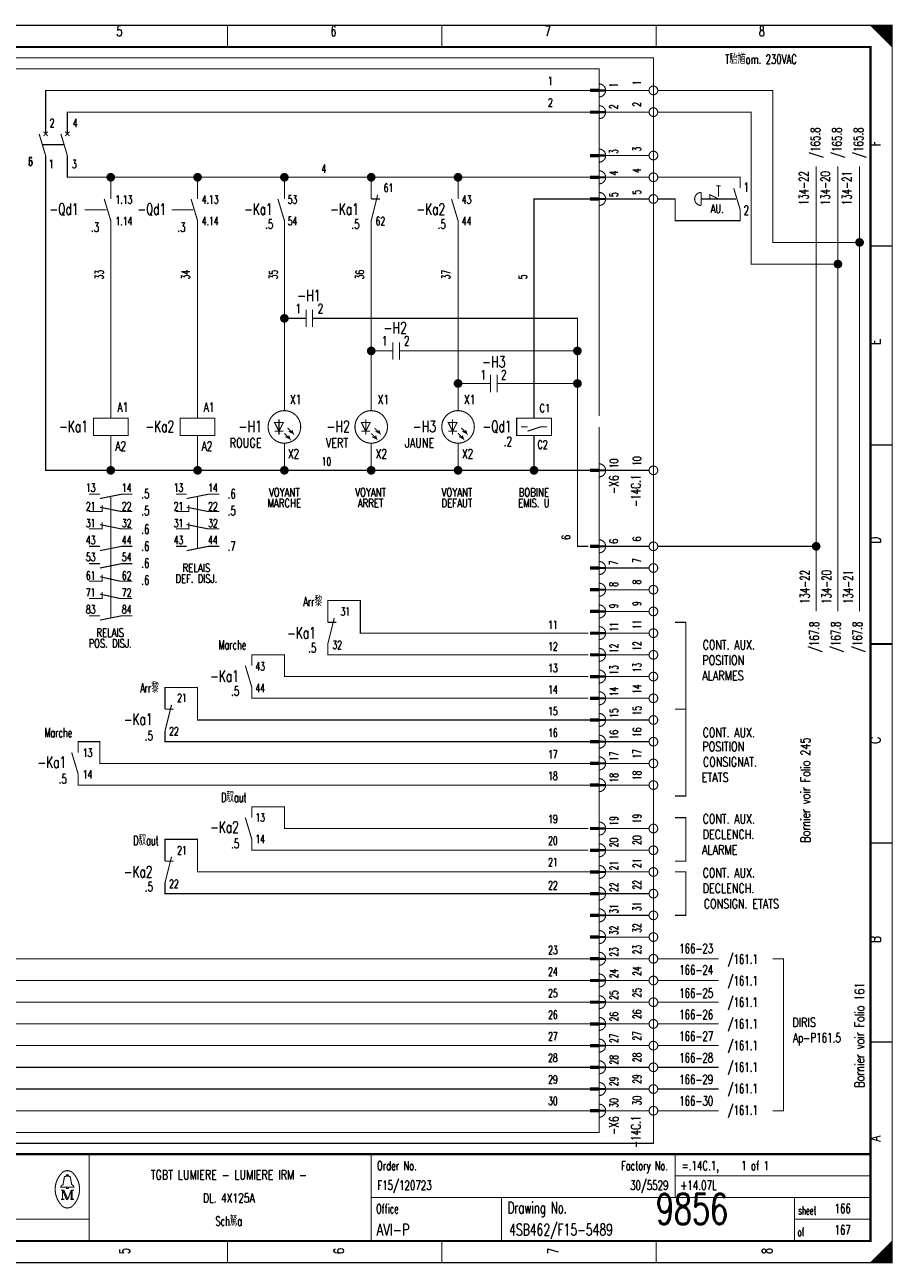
# Model space of a CAD drawing. Header units: centimetres. Extents: x 0 to 491, y -1040 to 69.
# Tile 116 of 181: x 321 to 341, y -640 to -611. Entities that reach past the tile are written whole.
import ezdxf
from ezdxf.enums import TextEntityAlignment as Align

# ---------------------------------------------------------------- set-up
doc = ezdxf.new("R2010")
doc.units = ezdxf.units.CM
doc.header["$MEASUREMENT"] = 0
doc.linetypes.add('GESTRICHELT', pattern=[3.75, 3, -0.75])
doc.layers.get('0').update_dxf_attribs({"color": 9, "linetype": 'CONTINUOUS'})
doc.layers.add('0L', color=7, linetype='CONTINUOUS')
doc.styles.get("Standard").update_dxf_attribs({"font": 'romans.shx', "bigfont": 'TXT.shx'})

# ---------------------------------------------------------------- blocks, each defined once
blk = doc.blocks.new('BCIRCLE_FILLED')
at = {"color": 0, "linetype": 'Continuous', "const_width": 1, "flags": 128}
blk.add_lwpolyline([(0.5, 0, 1), (-0.5, 0, 1)], format="xyb", close=True, dxfattribs=at)

msp = doc.modelspace()

# ---------------------------------------------------------------- linework, layer by layer
at = {"color": 0, "const_width": 0.025, "flags": 128}
for points in [[(300, -625.75), (300, -611.5), (340.5, -611.5), (340.5, -640), (300, -640), (300, -625.75)], [(340, -611.5), (340.5, -612), (340.475, -611.975), (340.475, -611.5), (340.45, -611.5), (340.45, -611.95), (340.425, -611.925), (340.425, -611.5), (340.4, -611.5), (340.4, -611.9), (340.375, -611.875), (340.375, -611.5), (340.35, -611.5), (340.35, -611.85), (340.325, -611.825)], [(340.15, -611.65), (340.15, -611.5), (340.125, -611.5), (340.125, -611.625), (340.1, -611.6), (340.1, -611.5), (340.075, -611.5), (340.075, -611.575), (340.05, -611.55), (340.05, -611.5), (340.025, -611.5), (340.025, -611.525)], [(340.325, -611.825), (340.325, -611.5), (340.3, -611.5), (340.3, -611.8), (340.275, -611.775), (340.275, -611.5), (340.25, -611.5), (340.25, -611.75), (340.225, -611.725), (340.225, -611.5), (340.2, -611.5), (340.2, -611.7), (340.175, -611.675), (340.175, -611.5), (340.15, -611.5)], [(321, -614), (321, -613), (333.55, -613)], [(334.9, -613), (333.9, -613)], [(339.75, -616.5), (337.75, -616.5), (337.75, -613), (335.1, -613)], [(321.5, -614), (321.5, -613.5), (333.55, -613.5)], [(334.9, -613.5), (333.9, -613.5)], [(339.25, -617), (337.25, -617), (337.25, -613.5), (335.1, -613.5)], [(322.5, -621.75), (321, -621.75), (321, -614.5)], [(322.5, -615), (321.5, -615), (321.5, -614.5)], [(334.9, -614.5), (333.9, -614.5)], [(322.5, -615.5), (322.5, -615), (324.5, -615)], [(324.5, -615.5), (324.5, -615), (326.5, -615)], [(326.5, -615.5), (326.5, -615), (328.5, -615)], [(328.5, -615.5), (328.5, -615), (330.5, -615)], [(330.5, -615.5), (330.5, -615), (333.55, -615)], [(334.9, -615), (333.9, -615)], [(338.75, -625), (338.75, -614.75)], [(339.25, -625), (339.25, -614.75)], [(339.75, -625), (339.75, -614.75)], [(332.25, -620.55), (332.25, -615.5), (333.55, -615.5)], [(334.9, -615.5), (333.9, -615.5)], [(336.3, -615.5), (336.3, -615.4), (336.5, -615.5)], [(322.5, -620.55), (322.5, -616)], [(324.5, -620.55), (324.5, -616)], [(326.5, -620.375), (326.5, -616)], [(328.5, -620.375), (328.5, -616)], [(330.5, -620.375), (330.5, -616)], [(326.7, -618.25), (326.5, -618.25)], [(329.45, -619), (333.25, -619), (333.25, -618.25), (327.45, -618.25)], [(328.7, -619), (328.5, -619)], [(331.7, -619.75), (333.25, -619.75), (333.25, -619)], [(333.55, -634.5), (318.75, -634.5), (318.75, -619.25)], [(333.55, -634), (319.25, -634), (319.25, -619.25)], [(333.55, -633.5), (319.75, -633.5), (319.75, -619.25)], [(333.55, -633), (320.25, -633), (320.25, -619.25)], [(330.95, -619.75), (330.5, -619.75)], [(333.5, -623.5), (333.25, -623.5), (333.25, -619.75)], [(326.475, -620.65), (326.275, -620.65), (326.375, -620.85), (326.475, -620.65)], [(328.475, -620.65), (328.275, -620.65), (328.375, -620.85), (328.475, -620.65)], [(330.475, -620.65), (330.275, -620.65), (330.375, -620.85), (330.475, -620.65)], [(332.25, -620.55), (332.65, -620.55), (332.65, -620.95), (331.85, -620.95), (331.85, -620.55), (332.25, -620.55)], [(324.5, -621.75), (322.5, -621.75), (322.5, -620.95)], [(326.5, -621.75), (324.5, -621.75), (324.5, -620.95)], [(326.5, -620.9), (326.625, -621.025), (326.6, -620.95), (326.625, -621.025), (326.525, -620.975)], [(326.575, -620.775), (326.7, -620.9), (326.675, -620.825), (326.7, -620.9), (326.6, -620.85)], [(328.5, -620.9), (328.625, -621.025), (328.6, -620.95), (328.625, -621.025), (328.525, -620.975)], [(328.575, -620.775), (328.7, -620.9), (328.675, -620.825), (328.7, -620.9), (328.6, -620.85)], [(330.5, -620.9), (330.625, -621.025), (330.6, -620.95), (330.625, -621.025), (330.525, -620.975)], [(330.575, -620.775), (330.7, -620.9), (330.675, -620.825), (330.7, -620.9), (330.6, -620.85)], [(332.1, -620.85), (332.4, -620.75), (332.55, -620.75)], [(333.55, -621.75), (332.25, -621.75), (332.25, -620.95)], [(328.5, -621.75), (326.5, -621.75), (326.5, -621.125)], [(330.5, -621.75), (328.5, -621.75), (328.5, -621.125)], [(332.25, -621.75), (330.5, -621.75), (330.5, -621.125)], [(334.9, -621.75), (333.9, -621.75)], [(322.25, -622.4), (322.75, -622.3), (323, -622.3)], [(324.25, -622.4), (324.75, -622.3), (325, -622.3)], [(333.55, -635), (317.25, -635), (317.25, -622.5), (310.3, -622.5)], [(322, -622.7), (322.3, -622.7), (322.3, -622.55)], [(322.25, -622.6), (322.75, -622.7), (323, -622.7)], [(324, -622.7), (324.3, -622.7), (324.3, -622.55)], [(324.25, -622.6), (324.75, -622.7), (325, -622.7)], [(322, -623.1), (322.3, -623.1), (322.3, -622.95)], [(324, -623.1), (324.3, -623.1), (324.3, -622.95)], [(322.25, -623), (322.75, -623.1), (323, -623.1)], [(324.25, -623), (324.75, -623.1), (325, -623.1)], [(322.25, -623.6), (322.75, -623.5), (323, -623.5)], [(324.25, -623.6), (324.75, -623.5), (325, -623.5)], [(334.9, -623.5), (333.9, -623.5)], [(338.75, -623.5), (335.1, -623.5)], [(322.25, -624), (322.75, -623.9), (323, -623.9)], [(334.9, -624), (333.9, -624)], [(322, -624.3), (322.3, -624.3), (322.3, -624.15)], [(322.25, -624.2), (322.7, -624.3), (323, -624.3)], [(333.55, -635.5), (316.75, -635.5), (316.75, -624.5), (310.8, -624.5)], [(322, -624.7), (322.3, -624.7), (322.3, -624.55)], [(322.25, -624.6), (322.7, -624.7), (323, -624.7)], [(334.9, -624.5), (333.9, -624.5)], [(333.5, -625.5), (328.25, -625.5), (328.25, -624.75), (327.5, -624.75), (327.5, -625.25)], [(322.25, -625.2), (322.75, -625.1), (323, -625.1)], [(334.9, -625), (333.9, -625)], [(335.5, -627.25), (335.75, -627.25), (335.75, -625.25), (335.5, -625.25)], [(334.9, -625.5), (333.9, -625.5)], [(333.5, -626), (327.5, -626), (327.5, -625.75)], [(333.5, -626.5), (326.5, -626.5), (326.5, -626), (325.75, -626), (325.75, -626.25)], [(334.9, -626), (333.9, -626)], [(333.55, -636), (316.25, -636), (316.25, -626.5), (311.3, -626.5)], [(334.9, -626.5), (333.9, -626.5)], [(333.55, -627.5), (324.5, -627.5), (324.5, -626.75), (323.75, -626.75), (323.75, -627.25)], [(333.5, -627), (325.75, -627), (325.75, -626.75)], [(334.9, -627), (333.9, -627)], [(335.5, -627.25), (335.75, -627.25), (335.75, -629.25), (335.5, -629.25)], [(334.9, -627.5), (333.9, -627.5)], [(333.55, -628), (323.75, -628), (323.75, -627.75)], [(333.55, -636.5), (315.75, -636.5), (315.75, -628), (312.5, -628)], [(333.55, -628.5), (322.25, -628.5), (322.25, -628), (321.75, -628), (321.75, -628.25)], [(334.9, -628), (333.9, -628)], [(334.9, -628.5), (333.9, -628.5)], [(333.55, -629), (321.75, -629), (321.75, -628.75)], [(334.9, -629), (333.9, -629)], [(333.5, -630), (326.5, -630), (326.5, -629.5), (325.75, -629.5), (325.75, -629.75)], [(335.5, -629.75), (335.75, -629.75), (335.75, -630.75), (335.5, -630.75)], [(334.9, -630), (333.9, -630)], [(333.55, -631), (324.5, -631), (324.5, -630.25), (323.75, -630.25), (323.75, -630.75)], [(333.5, -630.5), (325.75, -630.5), (325.75, -630.25)], [(334.9, -630.5), (333.9, -630.5)], [(333.55, -631.5), (323.75, -631.5), (323.75, -631.25)], [(334.9, -631), (333.9, -631)], [(335.5, -631), (335.75, -631), (335.75, -632), (335.5, -632)], [(334.9, -631.5), (333.9, -631.5)], [(334.9, -632), (333.9, -632)], [(334.9, -632.5), (333.9, -632.5)], [(334.9, -633), (333.9, -633)], [(336.5, -633), (335.1, -633)], [(337.75, -633), (338, -633), (338, -636.5), (337.75, -636.5)], [(334.9, -633.5), (333.9, -633.5)], [(336.5, -633.5), (335.1, -633.5)], [(334.9, -634), (333.9, -634)], [(336.5, -634), (335.1, -634)], [(334.9, -634.5), (333.9, -634.5)], [(336.5, -634.5), (335.1, -634.5)], [(334.9, -635), (333.9, -635)], [(336.5, -635), (335.1, -635)], [(334.9, -635.5), (333.9, -635.5)], [(336.5, -635.5), (335.1, -635.5)], [(334.9, -636), (333.9, -636)], [(336.5, -636), (335.1, -636)], [(334.9, -636.5), (333.9, -636.5)], [(336.5, -636.5), (335.1, -636.5)], [(321.48, -638.26), (321.35, -638.26), (321.35, -638.24), (321.4, -638.2), (321.43, -638.04)], [(321.48, -638.01), (321.48, -637.98), (321.52, -637.98), (321.52, -638.01)], [(321.52, -638.26), (321.65, -638.26), (321.65, -638.24), (321.6, -638.2), (321.57, -638.04)], [(321.39, -638.33), (321.39, -638.54), (321.35, -638.54)], [(321.39, -638.33), (321.48, -638.54), (321.51, -638.54)], [(340.475, -639.525), (340.475, -640), (340.45, -640), (340.45, -639.55), (340.425, -639.575), (340.425, -640), (340.4, -640), (340.4, -639.6), (340.375, -639.625), (340.375, -640), (340.35, -640), (340.35, -639.65), (340.325, -639.675), (340.325, -640), (340.3, -640)], [(340.3, -640), (340.3, -639.7), (340.275, -639.725), (340.275, -640), (340.25, -640), (340.25, -639.75), (340.225, -639.775), (340.225, -640), (340.2, -640), (340.2, -639.8), (340.175, -639.825), (340.175, -640), (340.15, -640), (340.15, -639.85), (340.125, -639.875)], [(340.125, -639.875), (340.125, -640), (340.1, -640), (340.1, -639.9), (340.075, -639.925), (340.075, -640), (340.05, -640), (340.05, -639.95), (340.025, -639.975), (340.025, -640)]]:
    msp.add_lwpolyline(points, dxfattribs=at)
at = {"color": 0, "flags": 128}
for points, const_width in [([(300, -611.5), (340.5, -611.5), (340.5, -640), (300, -640)], 0.025), ([(300.5, -612), (340, -612), (340, -639.5), (300.5, -639.5)], 0.05), ([(300.5, -612), (340, -612), (340, -639.5), (300.5, -639.5)], 0.025), ([(333.75, -613.025), (333.55, -613.025), (333.55, -612.975), (333.75, -612.975)], 0.025), ([(333.75, -613.525), (333.55, -613.525), (333.55, -613.475), (333.75, -613.475)], 0.025), ([(333.75, -614.525), (333.55, -614.525), (333.55, -614.475), (333.75, -614.475)], 0.025), ([(333.75, -615.025), (333.55, -615.025), (333.55, -614.975), (333.75, -614.975)], 0.025), ([(333.75, -615.525), (333.55, -615.525), (333.55, -615.475), (333.75, -615.475)], 0.025), ([(322.1, -620.95), (322.9, -620.95), (322.9, -620.55), (322.1, -620.55)], 0.025), ([(324.1, -620.95), (324.9, -620.95), (324.9, -620.55), (324.1, -620.55)], 0.025), ([(333.75, -621.775), (333.55, -621.775), (333.55, -621.725), (333.75, -621.725)], 0.025), ([(333.75, -623.525), (333.55, -623.525), (333.55, -623.475), (333.75, -623.475)], 0.025), ([(333.75, -624.025), (333.55, -624.025), (333.55, -623.975), (333.75, -623.975)], 0.025), ([(333.75, -624.525), (333.55, -624.525), (333.55, -624.475), (333.75, -624.475)], 0.025), ([(333.75, -625.025), (333.55, -625.025), (333.55, -624.975), (333.75, -624.975)], 0.025), ([(333.75, -625.525), (333.55, -625.525), (333.55, -625.475), (333.75, -625.475)], 0.025), ([(333.75, -626.025), (333.55, -626.025), (333.55, -625.975), (333.75, -625.975)], 0.025), ([(333.75, -626.525), (333.55, -626.525), (333.55, -626.475), (333.75, -626.475)], 0.025), ([(333.75, -627.025), (333.55, -627.025), (333.55, -626.975), (333.75, -626.975)], 0.025), ([(333.75, -627.525), (333.55, -627.525), (333.55, -627.475), (333.75, -627.475)], 0.025), ([(333.75, -628.025), (333.55, -628.025), (333.55, -627.975), (333.75, -627.975)], 0.025), ([(333.75, -628.525), (333.55, -628.525), (333.55, -628.475), (333.75, -628.475)], 0.025), ([(333.75, -629.025), (333.55, -629.025), (333.55, -628.975), (333.75, -628.975)], 0.025), ([(333.75, -630.025), (333.55, -630.025), (333.55, -629.975), (333.75, -629.975)], 0.025), ([(333.75, -630.525), (333.55, -630.525), (333.55, -630.475), (333.75, -630.475)], 0.025), ([(333.75, -631.025), (333.55, -631.025), (333.55, -630.975), (333.75, -630.975)], 0.025), ([(333.75, -631.525), (333.55, -631.525), (333.55, -631.475), (333.75, -631.475)], 0.025), ([(333.75, -632.025), (333.55, -632.025), (333.55, -631.975), (333.75, -631.975)], 0.025), ([(333.75, -632.525), (333.55, -632.525), (333.55, -632.475), (333.75, -632.475)], 0.025), ([(333.75, -633.025), (333.55, -633.025), (333.55, -632.975), (333.75, -632.975)], 0.025), ([(333.75, -633.525), (333.55, -633.525), (333.55, -633.475), (333.75, -633.475)], 0.025), ([(333.75, -634.025), (333.55, -634.025), (333.55, -633.975), (333.75, -633.975)], 0.025), ([(333.75, -634.525), (333.55, -634.525), (333.55, -634.475), (333.75, -634.475)], 0.025), ([(333.75, -635.025), (333.55, -635.025), (333.55, -634.975), (333.75, -634.975)], 0.025), ([(333.75, -635.525), (333.55, -635.525), (333.55, -635.475), (333.75, -635.475)], 0.025), ([(333.75, -636.025), (333.55, -636.025), (333.55, -635.975), (333.75, -635.975)], 0.025), ([(333.75, -636.525), (333.55, -636.525), (333.55, -636.475), (333.75, -636.475)], 0.025), ([(321.48, -638.26), (321.52, -638.26), (321.52, -638.29), (321.48, -638.29)], 0.025)]:
    msp.add_lwpolyline(points, close=True, dxfattribs=dict(at, const_width=const_width))
at = {"color": 0}
for points, const_width in [([(325.188, -611.5), (325.188, -612)], 0.025), ([(330.125, -611.5), (330.125, -612)], 0.025), ([(335.062, -611.5), (335.062, -612)], 0.025), ([(333.55, -613), (333.75, -613)], 0.025), ([(333.55, -613.5), (333.75, -613.5)], 0.025), ([(320.85, -614), (321, -614.5)], 0.025), ([(321.05, -613.95), (320.95, -614.05)], 0.025), ([(320.95, -613.95), (321.05, -614.05)], 0.025), ([(321.35, -614), (321.5, -614.5)], 0.025), ([(321.55, -613.95), (321.45, -614.05)], 0.025), ([(321.45, -613.95), (321.55, -614.05)], 0.025), ([(333.55, -614.5), (333.75, -614.5)], 0.025), ([(333.55, -615), (333.75, -615)], 0.025), ([(336.45, -615.2), (336.55, -615.2)], 0.025), ([(336.85, -615.25), (337, -615.75)], 0.025), ([(322.35, -615.5), (322.5, -616)], 0.025), ([(324.35, -615.5), (324.5, -616)], 0.025), ([(326.35, -615.5), (326.5, -616)], 0.025), ([(328.65, -615.4), (328.5, -616)], 0.025), ([(328.5, -615.5), (328.7, -615.5)], 0.025), ([(330.35, -615.5), (330.5, -616)], 0.025), ([(333.55, -615.5), (333.75, -615.5)], 0.025), ([(336.1, -615.35), (336.1, -615.65)], 0.025), ([(340.5, -616.583), (340, -616.583)], 0.025), ([(327, -618.05), (327, -618.45)], 0.025), ([(327.15, -618.05), (327.15, -618.45)], 0.025), ([(327, -618.25), (326.7, -618.25)], 0.025), ([(327.15, -618.25), (327.45, -618.25)], 0.025), ([(329, -619), (328.7, -619)], 0.025), ([(329, -618.8), (329, -619.2)], 0.025), ([(329.15, -618.8), (329.15, -619.2)], 0.025), ([(329.15, -619), (329.45, -619)], 0.025), ([(331.25, -619.55), (331.25, -619.95)], 0.025), ([(331.4, -619.55), (331.4, -619.95)], 0.025), ([(331.25, -619.75), (330.95, -619.75)], 0.025), ([(331.4, -619.75), (331.7, -619.75)], 0.025), ([(326.375, -620.575), (326.375, -620.925)], 0.025), ([(328.375, -620.575), (328.375, -620.925)], 0.025), ([(330.375, -620.575), (330.375, -620.925)], 0.025), ([(326.275, -620.85), (326.475, -620.85)], 0.025), ([(328.275, -620.85), (328.475, -620.85)], 0.025), ([(330.275, -620.85), (330.475, -620.85)], 0.025), ([(331.95, -620.75), (332.1, -620.75)], 0.025), ([(340.5, -621.167), (340, -621.167)], 0.025), ([(333.55, -621.75), (333.75, -621.75)], 0.025), ([(322, -622.3), (322.25, -622.3)], 0.025), ([(324, -622.3), (324.25, -622.3)], 0.025), ([(322, -623.5), (322.25, -623.5)], 0.025), ([(324, -623.5), (324.25, -623.5)], 0.025), ([(333.55, -623.5), (333.75, -623.5)], 0.025), ([(322, -623.9), (322.25, -623.9)], 0.025), ([(333.55, -624), (333.75, -624)], 0.025), ([(333.55, -624.5), (333.75, -624.5)], 0.025), ([(322, -625.1), (322.25, -625.1)], 0.025), ([(327.65, -625.15), (327.5, -625.75)], 0.025), ([(327.5, -625.25), (327.7, -625.25)], 0.025), ([(333.55, -625), (333.75, -625)], 0.025), ([(333.55, -625.5), (333.75, -625.5)], 0.025), ([(340, -625.75), (340.5, -625.75)], 0.05), ([(340.5, -625.75), (340, -625.75)], 0.025), ([(333.55, -626), (333.75, -626)], 0.025), ([(325.6, -626.25), (325.75, -626.75)], 0.025), ([(333.55, -626.5), (333.75, -626.5)], 0.025), ([(323.9, -627.15), (323.75, -627.75)], 0.025), ([(323.75, -627.25), (323.95, -627.25)], 0.025), ([(333.55, -627), (333.75, -627)], 0.025), ([(333.55, -627.5), (333.75, -627.5)], 0.025), ([(333.55, -628), (333.75, -628)], 0.025), ([(321.6, -628.25), (321.75, -628.75)], 0.025), ([(333.55, -628.5), (333.75, -628.5)], 0.025), ([(333.55, -629), (333.75, -629)], 0.025), ([(325.6, -629.75), (325.75, -630.25)], 0.025), ([(333.55, -630), (333.75, -630)], 0.025), ([(340.5, -630.333), (340, -630.333)], 0.025), ([(323.9, -630.65), (323.75, -631.25)], 0.025), ([(333.55, -630.5), (333.75, -630.5)], 0.025), ([(323.75, -630.75), (323.95, -630.75)], 0.025), ([(333.55, -631), (333.75, -631)], 0.025), ([(333.55, -631.5), (333.75, -631.5)], 0.025), ([(333.55, -632), (333.75, -632)], 0.025), ([(333.55, -632.5), (333.75, -632.5)], 0.025), ([(333.55, -633), (333.75, -633)], 0.025), ([(333.55, -633.5), (333.75, -633.5)], 0.025), ([(333.55, -634), (333.75, -634)], 0.025), ([(333.55, -634.5), (333.75, -634.5)], 0.025), ([(340.5, -634.917), (340, -634.917)], 0.025), ([(333.55, -635), (333.75, -635)], 0.025), ([(333.55, -635.5), (333.75, -635.5)], 0.025), ([(333.55, -636), (333.75, -636)], 0.025), ([(333.55, -636.5), (333.75, -636.5)], 0.025), ([(340, -637.5), (300.5, -637.5)], 0.05), ([(322, -637.5), (322, -639.5)], 0.025), ([(328.5, -637.5), (328.5, -639.5)], 0.025), ([(335.5, -637.5), (335.5, -638.5)], 0.025), ([(321.46, -638.01), (321.55, -638.01)], 0.025), ([(335.5, -638), (340, -638)], 0.025), ([(321.35, -638.33), (321.42, -638.33)], 0.025), ([(321.42, -638.33), (321.51, -638.54)], 0.025), ([(321.51, -638.54), (321.59, -638.33)], 0.025), ([(321.59, -638.54), (321.59, -638.33)], 0.025), ([(321.59, -638.33), (321.65, -638.33)], 0.025), ([(321.61, -638.33), (321.61, -638.54)], 0.025), ([(321.39, -638.54), (321.43, -638.54)], 0.025), ([(321.65, -638.54), (321.57, -638.54)], 0.025), ([(328.5, -638.5), (340, -638.5)], 0.025), ([(331.5, -638.5), (331.5, -639.5)], 0.025), ([(338.25, -638.5), (338.25, -639.5)], 0.025), ([(300.5, -639), (322, -639)], 0.025), ([(338.25, -639), (340, -639)], 0.025), ([(325.188, -640), (325.188, -639.5)], 0.025), ([(330.125, -640), (330.125, -639.5)], 0.025), ([(335.062, -640), (335.062, -639.5)], 0.025), ([(340.5, -639.5), (340, -640)], 0.025)]:
    msp.add_lwpolyline(points, dxfattribs=dict(at, const_width=const_width))
at = {"color": 0, "linetype": 'GESTRICHELT', "const_width": 0.025, "flags": 128}
for points in [[(306.75, -612.25), (335, -612.25), (335, -637.25), (312.5, -637.25), (312.5, -633.5), (306.75, -633.5), (306.75, -612.25)], [(307, -615), (315, -615), (315, -612.5), (333.75, -612.5), (333.75, -617.5)], [(333.75, -620.75), (333.75, -637), (315, -637), (315, -631.75), (307, -631.75), (307, -615)], [(337, -615.25), (337, -615), (335.1, -615)], [(337, -615.75), (337, -616), (335.5, -616), (335.5, -615.5), (335.1, -615.5)]]:
    msp.add_lwpolyline(points, dxfattribs=at)
at = {"color": 0, "const_width": 0.025, "flags": 128}
for points in [[(333.75, -613.15, 1), (333.75, -612.85, 1)], [(333.75, -613.65, 1), (333.75, -613.35, 1)], [(333.75, -614.65, 1), (333.75, -614.35, 1)], [(333.75, -615.15, 1), (333.75, -614.85, 1)], [(333.75, -615.65, 1), (333.75, -615.35, 1)], [(336.1, -615.35, 1), (336.1, -615.65, 1)], [(333.75, -621.9, 1), (333.75, -621.6, 1)], [(333.75, -623.65, 1), (333.75, -623.35, 1)], [(333.75, -624.15, 1), (333.75, -623.85, 1)], [(333.75, -624.65, 1), (333.75, -624.35, 1)], [(333.75, -625.15, 1), (333.75, -624.85, 1)], [(333.75, -625.65, 1), (333.75, -625.35, 1)], [(333.75, -626.15, 1), (333.75, -625.85, 1)], [(333.75, -626.65, 1), (333.75, -626.35, 1)], [(333.75, -627.15, 1), (333.75, -626.85, 1)], [(333.75, -627.65, 1), (333.75, -627.35, 1)], [(333.75, -628.15, 1), (333.75, -627.85, 1)], [(333.75, -628.65, 1), (333.75, -628.35, 1)], [(333.75, -629.15, 1), (333.75, -628.85, 1)], [(333.75, -630.15, 1), (333.75, -629.85, 1)], [(333.75, -630.65, 1), (333.75, -630.35, 1)], [(333.75, -631.15, 1), (333.75, -630.85, 1)], [(333.75, -631.65, 1), (333.75, -631.35, 1)], [(333.75, -632.15, 1), (333.75, -631.85, 1)], [(333.75, -632.65, 1), (333.75, -632.35, 1)], [(333.75, -633.15, 1), (333.75, -632.85, 1)], [(333.75, -633.65, 1), (333.75, -633.35, 1)], [(333.75, -634.15, 1), (333.75, -633.85, 1)], [(333.75, -634.65, 1), (333.75, -634.35, 1)], [(333.75, -635.15, 1), (333.75, -634.85, 1)], [(333.75, -635.65, 1), (333.75, -635.35, 1)], [(333.75, -636.15, 1), (333.75, -635.85, 1)], [(333.75, -636.65, 1), (333.75, -636.35, 1)], [(321.35, -637.961, 0.373815), (321.349, -638.657, 0.373815)], [(321.649, -637.96, 0.530775), (321.351, -637.959, 0.530775)], [(321.46, -638.01, 0.414214), (321.43, -638.04, 0.414214)], [(321.57, -638.04, 0.414214), (321.54, -638.01, 0.414214)], [(321.65, -638.66, 0.378582), (321.646, -637.956, 0.378582)], [(321.35, -638.66, 0.532213), (321.649, -638.661, 0.532213)]]:
    msp.add_lwpolyline(points, format="xyb", dxfattribs=at)
for points in [[(335.1, -613, 1), (334.9, -613, 1)], [(335.1, -613.5, 1), (334.9, -613.5, 1)], [(335.1, -614.5, 1), (334.9, -614.5, 1)], [(335.1, -615, 1), (334.9, -615, 1)], [(335.1, -615.5, 1), (334.9, -615.5, 1)], [(326.875, -620.75, 1), (326.125, -620.75, 1)], [(328.875, -620.75, 1), (328.125, -620.75, 1)], [(330.875, -620.75, 1), (330.125, -620.75, 1)], [(335.1, -621.75, 1), (334.9, -621.75, 1)], [(335.1, -623.5, 1), (334.9, -623.5, 1)], [(335.1, -624, 1), (334.9, -624, 1)], [(335.1, -624.5, 1), (334.9, -624.5, 1)], [(335.1, -625, 1), (334.9, -625, 1)], [(335.1, -625.5, 1), (334.9, -625.5, 1)], [(335.1, -626, 1), (334.9, -626, 1)], [(335.1, -626.5, 1), (334.9, -626.5, 1)], [(335.1, -627, 1), (334.9, -627, 1)], [(335.1, -627.5, 1), (334.9, -627.5, 1)], [(335.1, -628, 1), (334.9, -628, 1)], [(335.1, -628.5, 1), (334.9, -628.5, 1)], [(335.1, -629, 1), (334.9, -629, 1)], [(335.1, -630, 1), (334.9, -630, 1)], [(335.1, -630.5, 1), (334.9, -630.5, 1)], [(335.1, -631, 1), (334.9, -631, 1)], [(335.1, -631.5, 1), (334.9, -631.5, 1)], [(335.1, -632, 1), (334.9, -632, 1)], [(335.1, -632.5, 1), (334.9, -632.5, 1)], [(335.1, -633, 1), (334.9, -633, 1)], [(335.1, -633.5, 1), (334.9, -633.5, 1)], [(335.1, -634, 1), (334.9, -634, 1)], [(335.1, -634.5, 1), (334.9, -634.5, 1)], [(335.1, -635, 1), (334.9, -635, 1)], [(335.1, -635.5, 1), (334.9, -635.5, 1)], [(335.1, -636, 1), (334.9, -636, 1)], [(335.1, -636.5, 1), (334.9, -636.5, 1)]]:
    msp.add_lwpolyline(points, format="xyb", close=True, dxfattribs=at)
at = {"color": 0, "linetype": 'GESTRICHELT', "const_width": 0.025}
for points in [[(320.925, -614.25), (321.425, -614.25)], [(336.5, -615.2), (336.5, -615.45)], [(336.7, -615.5), (336.1, -615.5)], [(336.4, -615.5), (336.9, -615.5)], [(321.9, -615.75), (322.4, -615.75)], [(323.9, -615.75), (324.4, -615.75)], [(333.75, -620.5), (333.75, -617)], [(322.5, -623.55), (322.5, -622.35)], [(324.5, -623.55), (324.5, -622.35)], [(322.5, -625.15), (322.5, -623.1)]]:
    msp.add_lwpolyline(points, dxfattribs=at)
at = {"layer": '0L', "color": 0}
for points in [[(333.895, -612.975), (333.755, -612.975), (333.895, -613.025), (333.755, -613.025)], [(333.895, -613.475), (333.755, -613.475), (333.895, -613.525), (333.755, -613.525)], [(333.895, -614.475), (333.755, -614.475), (333.895, -614.525), (333.755, -614.525)], [(333.895, -614.975), (333.755, -614.975), (333.895, -615.025), (333.755, -615.025)], [(333.895, -615.475), (333.755, -615.475), (333.895, -615.525), (333.755, -615.525)], [(333.895, -621.725), (333.755, -621.725), (333.895, -621.775), (333.755, -621.775)], [(333.895, -623.475), (333.755, -623.475), (333.895, -623.525), (333.755, -623.525)], [(333.895, -623.975), (333.755, -623.975), (333.895, -624.025), (333.755, -624.025)], [(333.895, -624.475), (333.755, -624.475), (333.895, -624.525), (333.755, -624.525)], [(333.895, -624.975), (333.755, -624.975), (333.895, -625.025), (333.755, -625.025)], [(333.895, -625.475), (333.755, -625.475), (333.895, -625.525), (333.755, -625.525)], [(333.895, -625.975), (333.755, -625.975), (333.895, -626.025), (333.755, -626.025)], [(333.895, -626.475), (333.755, -626.475), (333.895, -626.525), (333.755, -626.525)], [(333.895, -626.975), (333.755, -626.975), (333.895, -627.025), (333.755, -627.025)], [(333.895, -627.475), (333.755, -627.475), (333.895, -627.525), (333.755, -627.525)], [(333.895, -627.975), (333.755, -627.975), (333.895, -628.025), (333.755, -628.025)], [(333.895, -628.475), (333.755, -628.475), (333.895, -628.525), (333.755, -628.525)], [(333.895, -628.975), (333.755, -628.975), (333.895, -629.025), (333.755, -629.025)], [(333.895, -629.975), (333.755, -629.975), (333.895, -630.025), (333.755, -630.025)], [(333.895, -630.475), (333.755, -630.475), (333.895, -630.525), (333.755, -630.525)], [(333.895, -630.975), (333.755, -630.975), (333.895, -631.025), (333.755, -631.025)], [(333.895, -631.475), (333.755, -631.475), (333.895, -631.525), (333.755, -631.525)], [(333.895, -631.975), (333.755, -631.975), (333.895, -632.025), (333.755, -632.025)], [(333.895, -632.475), (333.755, -632.475), (333.895, -632.525), (333.755, -632.525)], [(333.895, -632.975), (333.755, -632.975), (333.895, -633.025), (333.755, -633.025)], [(333.895, -633.475), (333.755, -633.475), (333.895, -633.525), (333.755, -633.525)], [(333.895, -633.975), (333.755, -633.975), (333.895, -634.025), (333.755, -634.025)], [(333.895, -634.475), (333.755, -634.475), (333.895, -634.525), (333.755, -634.525)], [(333.895, -634.975), (333.755, -634.975), (333.895, -635.025), (333.755, -635.025)], [(333.895, -635.475), (333.755, -635.475), (333.895, -635.525), (333.755, -635.525)], [(333.895, -635.975), (333.755, -635.975), (333.895, -636.025), (333.755, -636.025)], [(333.895, -636.475), (333.755, -636.475), (333.895, -636.525), (333.755, -636.525)]]:
    msp.add_solid(points, dxfattribs=at)

# ---------------------------------------------------------------- block references
at = {"color": 0, "xscale": 0.1, "yscale": 0.1, "zscale": 0.1}
for p in [(322.5, -615), (324.5, -615), (326.5, -615), (328.5, -615), (330.5, -615), (339.75, -616.5), (339.25, -617), (326.5, -618.25), (328.5, -619), (333.25, -619), (330.5, -619.75), (333.25, -619.75), (322.5, -621.75), (324.5, -621.75), (326.5, -621.75), (328.5, -621.75), (330.5, -621.75), (332.25, -621.75), (338.75, -623.5)]:
    msp.add_blockref('BCIRCLE_FILLED', p, dxfattribs=at)

# ---------------------------------------------------------------- texts
at = {"color": 0}
for s, height, width, p in [('5', 0.238, 0.672, (322.699, -611.514)), ('6', 0.238, 0.672, (327.632, -611.514)), ('7', 0.238, 0.672, (332.566, -611.514)), ('8', 0.238, 0.672, (337.499, -611.514)), ('AU.', 0.1905, 0.738667, (336.47, -615.631)), ('-H1', 0.2619, 0.709333, (327.064, -617.59)), ('-H2', 0.2619, 0.709333, (329.052, -618.336)), ('-H3', 0.2619, 0.709333, (331.323, -619.117)), ('MARCHE', 0.1905, 0.76, (326.497, -622.41)), ('VOYANT', 0.1905, 0.76, (326.497, -622.162)), ('VOYANT', 0.1905, 0.76, (328.484, -622.162)), ('ARRET', 0.1905, 0.76, (328.484, -622.41)), ('VOYANT', 0.1905, 0.76, (330.472, -622.162)), ('DEFAUT', 0.1905, 0.76, (330.472, -622.41)), ('BOBINE', 0.1905, 0.76, (332.246, -622.162)), ('EMIS. U', 0.1905, 0.741714, (332.246, -622.41)), ('RELAIS', 0.1905, 0.76, (324.474, -623.901)), ('DEF. DISJ.', 0.1905, 0.7408, (324.474, -624.149)), ('RELAIS', 0.1905, 0.76, (322.486, -625.392)), ('POS. DISJ.', 0.1905, 0.7408, (322.486, -625.64)), ('TGBT LUMIERE - LUMIERE IRM -', 0.21431, 0.754667, (325.219, -637.87)), ('DL. 4X125A', 0.2143, 0.712, (325.219, -638.403)), ('Sch駑a', 0.2143, 0.626667, (325.219, -638.935))]:
    msp.add_text(s, height=height, dxfattribs=dict(at, width=width)).set_placement(p, align=Align.TOP_CENTER)
for s, height, width, p in [('T駘馗om. 230VAC', 0.21431, 0.669867, (336.652, -612.174)), ('1', 0.191, 0.672, (332.571, -612.685)), ('2', 0.191, 0.672, (332.571, -613.182)), ('1', 0.191, 0.672, (321.071, -614.602)), ('3', 0.191, 0.672, (321.604, -614.602)), ('4', 0.191, 0.672, (327.353, -614.708)), ('1', 0.214, 0.672, (337.078, -615.12)), ('1.13', 0.1905, 0.678, (322.61, -615.418)), ('4.13', 0.1905, 0.678, (324.597, -615.418)), ('53', 0.1905, 0.672, (326.577, -615.418)), ('43', 0.1905, 0.672, (330.588, -615.418)), ('2', 0.214, 0.672, (337.078, -615.653)), ('1.14', 0.1905, 0.678, (322.61, -615.915)), ('4.14', 0.1905, 0.678, (324.597, -615.915)), ('54', 0.1905, 0.672, (326.577, -615.915)), ('62', 0.1905, 0.672, (328.601, -615.915)), ('44', 0.1905, 0.672, (330.588, -615.915)), ('A2', 0.2143, 0.716, (322.604, -621.083)), ('A2', 0.2143, 0.716, (324.591, -621.083)), ('X2', 0.2143, 0.716, (326.579, -621.26)), ('X2', 0.2143, 0.716, (328.602, -621.26)), ('X2', 0.2143, 0.716, (330.589, -621.26)), ('C2', 0.1905, 0.716, (332.328, -621.062)), ('10', 0.1905, 0.672, (327.358, -621.452)), ('13', 0.1905, 0.672, (321.928, -622.055)), ('13', 0.1905, 0.672, (323.951, -622.055)), ('.5', 0.2143, 0.684, (323.203, -622.183)), ('.5', 0.2143, 0.684, (323.203, -622.183)), ('.6', 0.2143, 0.684, (325.191, -622.183)), ('.6', 0.2143, 0.684, (325.191, -622.183)), ('21', 0.1905, 0.672, (321.928, -622.481)), ('.5', 0.2143, 0.684, (323.203, -622.573)), ('.5', 0.2143, 0.684, (323.203, -622.573)), ('21', 0.1905, 0.672, (323.951, -622.481)), ('.5', 0.2143, 0.684, (325.191, -622.573)), ('.5', 0.2143, 0.684, (325.191, -622.573)), ('31', 0.1905, 0.672, (321.928, -622.872)), ('31', 0.1905, 0.672, (323.951, -622.872)), ('43', 0.1905, 0.672, (321.928, -623.262)), ('.6', 0.2143, 0.684, (323.203, -622.999)), ('.6', 0.2143, 0.684, (323.203, -622.999)), ('43', 0.1905, 0.672, (323.951, -623.262)), ('.6', 0.2143, 0.684, (323.203, -623.39)), ('.6', 0.2143, 0.684, (323.203, -623.39)), ('.7', 0.2143, 0.684, (325.191, -623.39)), ('.7', 0.2143, 0.684, (325.191, -623.39)), ('53', 0.1905, 0.672, (321.928, -623.652)), ('.6', 0.2143, 0.684, (323.203, -623.78)), ('.6', 0.2143, 0.684, (323.203, -623.78)), ('61', 0.1905, 0.672, (321.928, -624.078)), ('.6', 0.2143, 0.684, (323.203, -624.171)), ('.6', 0.2143, 0.684, (323.203, -624.171)), ('71', 0.1905, 0.672, (321.928, -624.469)), ('83', 0.1905, 0.672, (321.928, -624.859)), ('11', 0.1905, 0.672, (332.576, -625.214)), ('32', 0.1905, 0.672, (327.607, -625.675)), ('12', 0.1905, 0.672, (332.576, -625.711)), ('CONT. AUX.', 0.2143, 0.7408, (336.135, -625.661)), ('POSITION', 0.2143, 0.76, (336.125, -626.016)), ('43', 0.1905, 0.672, (325.832, -626.172)), ('13', 0.1905, 0.672, (332.576, -626.208)), ('ALARMES', 0.2143, 0.76, (336.125, -626.371)), ('44', 0.1905, 0.672, (325.832, -626.669)), ('14', 0.1905, 0.672, (332.576, -626.705)), ('15', 0.1905, 0.672, (332.576, -627.202)), ('22', 0.1905, 0.672, (323.845, -627.663)), ('16', 0.1905, 0.672, (332.576, -627.699)), ('CONT. AUX.', 0.2143, 0.7408, (336.135, -627.684)), ('POSITION', 0.2143, 0.76, (336.125, -628.004)), ('13', 0.1905, 0.672, (321.857, -628.16)), ('17', 0.1905, 0.672, (332.576, -628.195)), ('CONSIGNAT.', 0.2143, 0.7536, (336.14, -628.359)), ('14', 0.1905, 0.672, (321.857, -628.657)), ('18', 0.1905, 0.672, (332.576, -628.692)), ('ETATS', 0.2143, 0.76, (336.11, -628.714)), ('13', 0.1905, 0.672, (325.832, -629.651)), ('19', 0.1905, 0.672, (332.576, -629.686)), ('CONT. AUX.', 0.2143, 0.7408, (336.135, -629.672)), ('DECLENCH.', 0.2143, 0.752889, (336.137, -630.027)), ('14', 0.1905, 0.672, (325.832, -630.147)), ('20', 0.1905, 0.672, (332.576, -630.183)), ('ALARME', 0.2143, 0.76, (336.119, -630.382)), ('21', 0.1905, 0.672, (332.576, -630.68)), ('CONT. AUX.', 0.2143, 0.7408, (336.135, -630.914)), ('22', 0.1905, 0.672, (323.845, -631.177)), ('22', 0.1905, 0.672, (332.576, -631.212)), ('DECLENCH.', 0.2143, 0.752889, (336.137, -631.269)), ('CONSIGN. ETATS', 0.21431, 0.750857, (336.161, -631.624)), ('23', 0.1905, 0.672, (332.576, -632.703)), ('/161.1', 0.2143, 0.68, (336.708, -632.902)), ('24', 0.1905, 0.672, (332.576, -633.2)), ('/161.1', 0.2143, 0.68, (336.708, -633.399)), ('25', 0.1905, 0.672, (332.576, -633.697)), ('/161.1', 0.2143, 0.68, (336.708, -633.895)), ('26', 0.1905, 0.672, (332.576, -634.194)), ('/161.1', 0.2143, 0.68, (336.708, -634.392)), ('DIRIS', 0.2143, 0.76, (338.199, -634.357)), ('27', 0.1905, 0.672, (332.576, -634.69)), ('/161.1', 0.2143, 0.68, (336.708, -634.889)), ('Ap-P161.5', 0.2143, 0.688889, (338.217, -634.712)), ('28', 0.1905, 0.672, (332.576, -635.187)), ('/161.1', 0.2143, 0.68, (336.708, -635.386)), ('29', 0.1905, 0.672, (332.576, -635.684)), ('/161.1', 0.2143, 0.68, (336.708, -635.883)), ('30', 0.1905, 0.672, (332.576, -636.181)), ('/161.1', 0.2143, 0.68, (336.708, -636.38)), ('Order No.', 0.2143, 0.656889, (328.633, -637.658)), ('=.14C.1,    1 of 1', 0.21431, 0.682222, (335.651, -637.658)), ('Office', 0.2143, 0.626667, (328.615, -638.651)), ('Drawing No.', 0.26194, 0.646545, (331.643, -638.602)), ('sheet', 0.1905, 0.6, (338.338, -638.701)), ('of', 0.1905, 0.6, (338.323, -639.198))]:
    msp.add_text(s, height=height, dxfattribs=dict(at, width=width)).set_placement(p, align=Align.TOP_LEFT)
for s, height, width, p in [('1', 0.191, 0.672, (333.99, -612.934)), ('2', 0.191, 0.672, (333.99, -613.431)), ('/165.8', 0.2143, 0.68, (338.624, -614.552)), ('/165.8', 0.2143, 0.68, (339.121, -614.552)), ('/165.8', 0.2143, 0.68, (339.618, -614.552)), ('3', 0.191, 0.672, (333.99, -614.46)), ('F', 0.238, 0.76, (339.991, -614.283)), ('4', 0.191, 0.672, (333.99, -614.957)), ('5', 0.191, 0.672, (333.99, -615.454)), ('E', 0.238, 0.76, (339.991, -618.861)), ('10', 0.1905, 0.672, (333.995, -621.7)), ('6', 0.191, 0.672, (333.99, -623.439)), ('D', 0.238, 0.76, (339.992, -623.439)), ('7', 0.191, 0.672, (333.99, -623.936)), ('8', 0.191, 0.672, (333.99, -624.433)), ('9', 0.191, 0.672, (333.99, -624.93)), ('11', 0.1905, 0.672, (333.995, -625.463)), ('12', 0.1905, 0.672, (333.995, -625.959)), ('13', 0.1905, 0.672, (333.995, -626.456)), ('14', 0.1905, 0.672, (333.995, -626.953)), ('15', 0.1905, 0.672, (333.995, -627.45)), ('16', 0.1905, 0.672, (333.995, -627.947)), ('C', 0.238, 0.76, (339.992, -628.053)), ('17', 0.1905, 0.672, (333.995, -628.444)), ('Bornier voir Folio 245', 0.21431, 0.76, (338.394, -630.325)), ('18', 0.1905, 0.672, (333.995, -628.941)), ('19', 0.1905, 0.672, (333.995, -629.934)), ('20', 0.1905, 0.672, (333.995, -630.431)), ('21', 0.1905, 0.672, (333.995, -630.964)), ('22', 0.1905, 0.672, (333.995, -631.461)), ('31', 0.1905, 0.672, (333.995, -631.958)), ('32', 0.1905, 0.672, (333.995, -632.454)), ('B', 0.238, 0.76, (339.991, -632.632)), ('23', 0.1905, 0.672, (333.995, -632.951)), ('24', 0.1905, 0.672, (333.995, -633.448)), ('25', 0.1905, 0.672, (333.995, -633.945)), ('Bornier voir Folio 161', 0.21431, 0.76, (339.64, -635.969)), ('26', 0.1905, 0.672, (333.995, -634.442)), ('27', 0.1905, 0.672, (333.995, -634.939)), ('28', 0.1905, 0.672, (333.995, -635.436)), ('29', 0.1905, 0.672, (333.995, -635.933)), ('30', 0.1905, 0.672, (333.995, -636.43)), ('A', 0.238, 0.76, (339.991, -637.21))]:
    msp.add_text(s, height=height, rotation=90, dxfattribs=dict(at, width=width)).set_placement(p, align=Align.TOP_LEFT)
for s, height, width, p in [('1', 0.191, 0.672, (334.771, -612.879)), ('2', 0.191, 0.672, (334.771, -613.376)), ('3', 0.191, 0.672, (334.771, -614.405)), ('4', 0.191, 0.672, (334.771, -614.902)), ('5', 0.191, 0.672, (334.771, -615.399)), ('33', 0.1905, 0.672, (322.389, -617.351)), ('34', 0.1905, 0.672, (324.377, -617.351)), ('35', 0.1905, 0.672, (326.4, -617.351)), ('36', 0.1905, 0.672, (328.388, -617.351)), ('37', 0.1905, 0.672, (330.375, -617.351)), ('5', 0.191, 0.672, (332.145, -617.351)), ('10', 0.1905, 0.672, (334.776, -621.646)), ('6', 0.191, 0.672, (333.139, -623.349)), ('6', 0.191, 0.672, (334.771, -623.385)), ('7', 0.191, 0.672, (334.771, -623.882)), ('8', 0.191, 0.672, (334.771, -624.378)), ('134-22', 0.2143, 0.676, (338.663, -624.827)), ('134-20', 0.2143, 0.676, (339.16, -624.827)), ('134-21', 0.2143, 0.676, (339.657, -624.827)), ('9', 0.191, 0.672, (334.771, -624.875)), ('11', 0.1905, 0.672, (334.776, -625.408)), ('12', 0.1905, 0.672, (334.776, -625.905)), ('13', 0.1905, 0.672, (334.776, -626.401)), ('14', 0.1905, 0.672, (334.776, -626.898)), ('15', 0.1905, 0.672, (334.776, -627.395)), ('16', 0.1905, 0.672, (334.776, -627.892)), ('17', 0.1905, 0.672, (334.776, -628.389)), ('18', 0.1905, 0.672, (334.776, -628.886)), ('19', 0.1905, 0.672, (334.776, -629.88)), ('20', 0.1905, 0.672, (334.776, -630.377)), ('21', 0.1905, 0.672, (334.776, -630.909)), ('22', 0.1905, 0.672, (334.776, -631.406)), ('31', 0.1905, 0.672, (334.776, -631.903)), ('32', 0.1905, 0.672, (334.776, -632.4)), ('23', 0.1905, 0.672, (334.776, -632.896)), ('24', 0.1905, 0.672, (334.776, -633.393)), ('25', 0.1905, 0.672, (334.776, -633.89)), ('26', 0.1905, 0.672, (334.776, -634.387)), ('27', 0.1905, 0.672, (334.776, -634.884)), ('28', 0.1905, 0.672, (334.776, -635.381)), ('29', 0.1905, 0.672, (334.776, -635.878)), ('30', 0.1905, 0.672, (334.776, -636.375))]:
    msp.add_text(s, height=height, rotation=90, dxfattribs=dict(at, width=width)).set_placement(p, align=Align.BOTTOM_LEFT)
for s, height, width, p in [('2', 0.191, 0.672, (321.093, -613.904)), ('4', 0.191, 0.672, (321.626, -613.904)), ('5', 0.191, 0.672, (320.596, -614.791)), ('6', 0.191, 0.672, (320.596, -614.791)), ('61', 0.1905, 0.672, (328.787, -615.394)), ('2', 0.214, 0.672, (327.269, -618.194)), ('2', 0.214, 0.672, (329.256, -618.939)), ('2', 0.214, 0.672, (331.492, -619.72)), ('X1', 0.2143, 0.716, (326.628, -620.288)), ('X1', 0.2143, 0.716, (328.651, -620.288)), ('X1', 0.2143, 0.716, (330.639, -620.288)), ('A1', 0.2143, 0.716, (322.653, -620.465)), ('A1', 0.2143, 0.716, (324.641, -620.465)), ('C1', 0.1905, 0.716, (332.378, -620.47)), ('31', 0.1905, 0.672, (327.793, -625.154)), ('21', 0.1905, 0.672, (324.031, -627.142)), ('21', 0.1905, 0.672, (324.031, -630.656)), ('F15/120723', 0.2143, 0.6832, (328.639, -638.389)), ('+14.07L', 0.2143, 0.691429, (335.616, -638.389)), ('9856', 0.7, 0.6928, (335.058, -639.322)), ('166', 0.2143, 0.672, (339.177, -638.921)), ('AVI-P', 0.2619, 0.7472, (328.624, -639.449)), ('4SB462/F15-5489', 0.26194, 0.6928, (331.679, -639.449)), ('167', 0.2143, 0.672, (339.177, -639.418))]:
    msp.add_text(s, height=height, dxfattribs=dict(at, width=width)).set_placement(p, align=Align.BOTTOM_LEFT)
for s, width, p in [('134-22', 0.676, (338.635, -614.858)), ('134-20', 0.676, (339.132, -614.858)), ('134-21', 0.676, (339.629, -614.858)), ('-14C.1', 0.694667, (334.766, -621.849)), ('-14C.1', 0.694667, (334.766, -636.614))]:
    msp.add_text(s, height=0.2143, rotation=90, dxfattribs=dict(at, width=width)).set_placement(p, align=Align.BOTTOM_RIGHT)
for s, height, width, p in [('-Qd1', 0.2619, 0.682, (321.756, -615.603)), ('-Qd1', 0.2619, 0.682, (323.779, -615.603)), ('-Ka1', 0.2619, 0.682, (326.229, -615.603)), ('-Ka1', 0.2619, 0.682, (328.216, -615.603)), ('-Ka2', 0.2619, 0.682, (330.204, -615.603)), ('.3', 0.2143, 0.684, (322.232, -616.043)), ('.3', 0.2143, 0.684, (322.232, -616.043)), ('.3', 0.2143, 0.684, (324.22, -616.043)), ('.3', 0.2143, 0.684, (324.22, -616.043)), ('.5', 0.2143, 0.684, (326.243, -615.972)), ('.5', 0.2143, 0.684, (326.243, -615.972)), ('.5', 0.2143, 0.684, (328.23, -615.972)), ('.5', 0.2143, 0.684, (328.23, -615.972)), ('.5', 0.2143, 0.684, (330.218, -615.972)), ('.5', 0.2143, 0.684, (330.218, -615.972)), ('-Ka1', 0.2619, 0.682, (321.97, -620.607)), ('-Ka2', 0.2619, 0.682, (323.957, -620.607)), ('-H1', 0.2619, 0.709333, (325.985, -620.607)), ('-H2', 0.2619, 0.709333, (328.009, -620.607)), ('-H3', 0.2619, 0.709333, (329.996, -620.607)), ('-Qd1', 0.2619, 0.682, (331.729, -620.607)), ('.2', 0.2143, 0.684, (331.744, -620.976)), ('.2', 0.2143, 0.684, (331.744, -620.976)), ('ROUGE', 0.2143, 0.76, (325.974, -621.012)), ('VERT', 0.2143, 0.76, (327.969, -621.012)), ('JAUNE', 0.2143, 0.76, (329.952, -621.012)), ('14', 0.1905, 0.672, (322.976, -622.055)), ('14', 0.1905, 0.672, (324.963, -622.055)), ('22', 0.1905, 0.672, (322.976, -622.481)), ('22', 0.1905, 0.672, (324.963, -622.481)), ('32', 0.1905, 0.672, (322.976, -622.872)), ('32', 0.1905, 0.672, (324.963, -622.872)), ('44', 0.1905, 0.672, (322.976, -623.262)), ('44', 0.1905, 0.672, (324.963, -623.262)), ('54', 0.1905, 0.672, (322.976, -623.652)), ('62', 0.1905, 0.672, (322.976, -624.078)), ('72', 0.1905, 0.672, (322.976, -624.469)), ('Arr黎', 0.2143, 0.632, (327.369, -624.667)), ('84', 0.1905, 0.672, (322.976, -624.859)), ('-Ka1', 0.2619, 0.682, (327.222, -625.363)), ('Marche', 0.2143, 0.626667, (325.622, -625.661)), ('.5', 0.2143, 0.684, (327.237, -625.732)), ('.5', 0.2143, 0.684, (327.237, -625.732)), ('-Ka1', 0.2619, 0.682, (325.448, -626.357)), ('Arr黎', 0.2143, 0.632, (323.607, -626.655)), ('.5', 0.2143, 0.684, (325.462, -626.726)), ('.5', 0.2143, 0.684, (325.462, -626.726)), ('-Ka1', 0.2619, 0.682, (323.46, -627.351)), ('Marche', 0.2143, 0.626667, (321.611, -627.684)), ('.5', 0.2143, 0.684, (323.474, -627.755)), ('.5', 0.2143, 0.684, (323.474, -627.755)), ('-Ka1', 0.2619, 0.682, (321.473, -628.344)), ('.5', 0.2143, 0.684, (321.487, -628.749)), ('.5', 0.2143, 0.684, (321.487, -628.749)), ('D馭aut', 0.2143, 0.626667, (325.625, -629.175)), ('-Ka2', 0.2619, 0.682, (325.448, -629.835)), ('D馭aut', 0.2143, 0.626667, (323.602, -630.169)), ('.5', 0.2143, 0.684, (325.462, -630.24)), ('.5', 0.2143, 0.684, (325.462, -630.24)), ('-Ka2', 0.2619, 0.682, (323.46, -630.864)), ('.5', 0.2143, 0.684, (323.474, -631.233)), ('.5', 0.2143, 0.684, (323.474, -631.233)), ('166-23', 0.2143, 0.676, (336.378, -632.653)), ('166-24', 0.2143, 0.676, (336.378, -633.15)), ('166-25', 0.2143, 0.676, (336.378, -633.682)), ('166-26', 0.2143, 0.676, (336.378, -634.179)), ('166-27', 0.2143, 0.676, (336.378, -634.676)), ('166-28', 0.2143, 0.676, (336.378, -635.173)), ('166-29', 0.2143, 0.676, (336.378, -635.67)), ('166-30', 0.2143, 0.676, (336.378, -636.167)), ('Factory No.', 0.21431, 0.646545, (335.335, -637.658))]:
    msp.add_text(s, height=height, dxfattribs=dict(at, width=width)).set_placement(p, align=Align.TOP_RIGHT)
for s, height, width, p in [('1', 0.214, 0.672, (326.883, -618.194)), ('1', 0.214, 0.672, (328.871, -618.939)), ('1', 0.214, 0.672, (331.142, -619.72)), ('30/5529', 0.2143, 0.675429, (335.346, -638.389))]:
    msp.add_text(s, height=height, dxfattribs=dict(at, width=width)).set_placement(p, align=Align.BOTTOM_RIGHT)
for s, width, p in [('-X6', 0.709333, (333.985, -621.864)), ('/167.8', 0.68, (338.599, -625.235)), ('/167.8', 0.68, (339.096, -625.235)), ('/167.8', 0.68, (339.593, -625.235)), ('-X6', 0.709333, (333.985, -636.628))]:
    msp.add_text(s, height=0.2143, rotation=90, dxfattribs=dict(at, width=width)).set_placement(p, align=Align.TOP_RIGHT)
at = {"color": 0, "width": 0.672}
for s, p in [('5', (322.699, -639.73)), ('6', (327.632, -639.73)), ('7', (332.566, -639.73)), ('8', (337.499, -639.73))]:
    msp.add_text(s, height=0.238, rotation=90, dxfattribs=at).set_placement(p, align=Align.TOP_CENTER)

doc.saveas('drawing.dxf')
